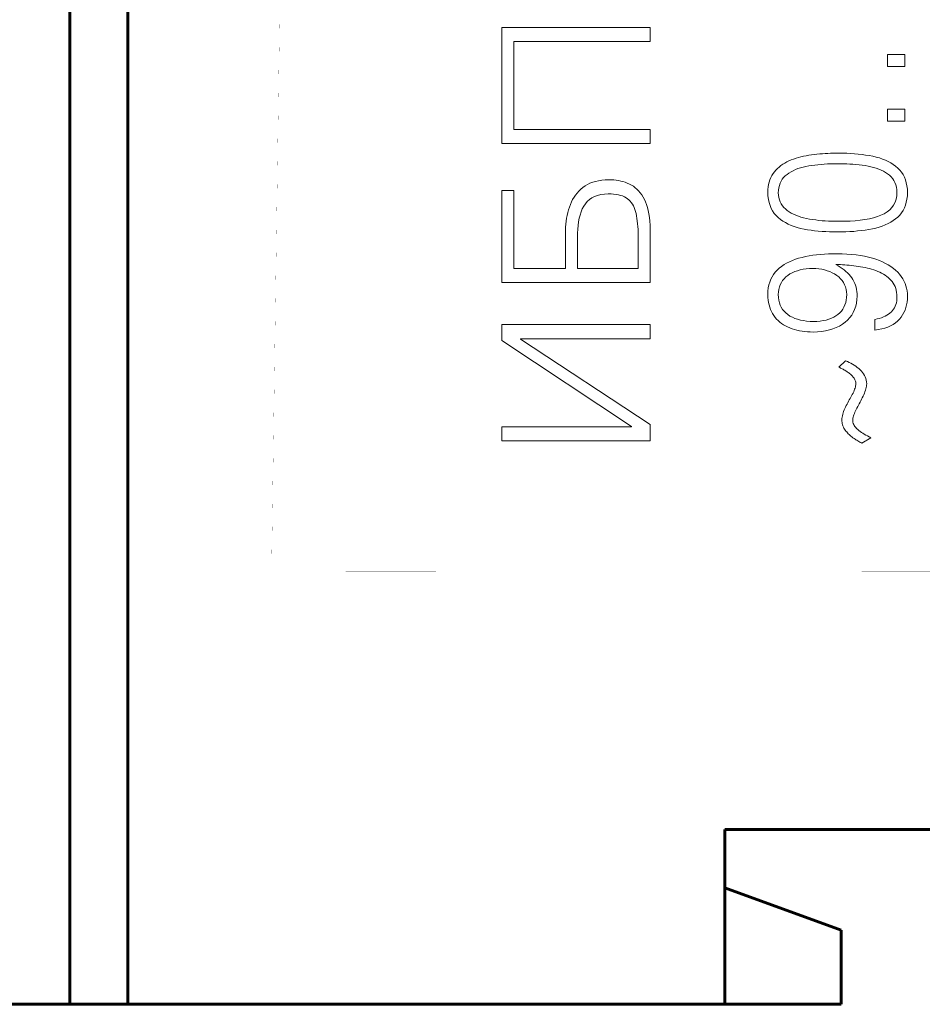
# Model space of a CAD drawing. Header units: millimetres. Extents: x 0 to 420, y 0 to 297.
# Tile 25 of 66: x 79 to 94, y 180 to 197. Entities that reach past the tile are written whole.
import ezdxf

# ---------------------------------------------------------------- set-up
doc = ezdxf.new("R2010")
doc.units = ezdxf.units.MM
for name, pattern in [('K5LT32769', [6, 4, -2]), ('K5LT_BASIC', [0]), ('K5LT_THIN', [0])]:
    doc.linetypes.add(name, pattern=pattern)
doc.layers.add('Системный слой', color=7, linetype='Continuous')
doc.layers.add('Слой 1', color=6, linetype='Continuous')

msp = doc.modelspace()

# ---------------------------------------------------------------- linework, layer by layer
at = {"layer": 'Системный слой', "linetype": 'K5LT_BASIC', "lineweight": 60}
for p, q in [((79.395, 239.804), (79.395, 179.804)), ((80.395, 179.804), (80.395, 239.804)), ((90.645, 179.804), (90.645, 182.804)), ((90.645, 182.804), (94.795, 182.804)), ((92.645, 181.076), (90.645, 181.804)), ((92.645, 179.804), (92.645, 181.076)), ((46.895, 179.804), (79.395, 179.804)), ((80.395, 179.804), (79.395, 179.804)), ((80.395, 179.804), (90.645, 179.804)), ((80.395, 179.804), (90.645, 179.804)), ((90.645, 179.804), (92.645, 179.804))]:
    msp.add_line(p, q, dxfattribs=at)
at = {"layer": 'Системный слой', "linetype": 'K5LT32769', "const_width": 0.001}
msp.add_lwpolyline([(83.59, 237.156), (134.657, 237.189), (133.928, 187.263), (82.861, 187.23)], close=True, dxfattribs=at)
at = {"layer": 'Слой 1', "linetype": 'K5LT_THIN', "lineweight": 18}
for p, q in [((89.365, 196.579), (86.815, 196.579)), ((86.815, 196.579), (86.815, 194.587)), ((89.365, 196.337), (89.365, 196.579)), ((87.022, 194.829), (87.022, 196.337)), ((87.022, 196.337), (89.365, 196.337)), ((93.737, 196.118), (93.443, 196.118)), ((93.443, 196.118), (93.443, 195.91)), ((93.737, 195.91), (93.737, 196.118)), ((93.443, 195.91), (93.737, 195.91)), ((93.737, 195.18), (93.443, 195.18)), ((93.443, 195.18), (93.443, 194.972)), ((93.737, 194.972), (93.737, 195.18)), ((89.365, 194.829), (87.022, 194.829)), ((89.365, 194.587), (89.365, 194.829)), ((93.443, 194.972), (93.737, 194.972)), ((86.815, 194.587), (89.365, 194.587)), ((91.787, 194.305), (91.748, 194.289)), ((91.828, 194.32), (91.787, 194.305)), ((91.87, 194.333), (91.828, 194.32)), ((91.912, 194.346), (91.87, 194.333)), ((91.955, 194.358), (91.912, 194.346)), ((91.999, 194.368), (91.955, 194.358)), ((92.043, 194.378), (91.999, 194.368)), ((92.089, 194.386), (92.043, 194.378)), ((92.135, 194.393), (92.089, 194.386)), ((92.182, 194.399), (92.135, 194.393)), ((92.229, 194.404), (92.182, 194.399)), ((92.276, 194.408), (92.229, 194.404)), ((92.323, 194.412), (92.276, 194.408)), ((92.37, 194.415), (92.323, 194.412)), ((92.417, 194.417), (92.37, 194.415)), ((92.464, 194.419), (92.417, 194.417)), ((92.511, 194.42), (92.464, 194.419)), ((92.557, 194.42), (92.511, 194.42)), ((92.604, 194.42), (92.557, 194.42)), ((92.674, 194.42), (92.604, 194.42)), ((92.742, 194.419), (92.674, 194.42)), ((92.809, 194.416), (92.742, 194.419)), ((92.875, 194.411), (92.809, 194.416)), ((92.94, 194.406), (92.875, 194.411)), ((93.004, 194.398), (92.94, 194.406)), ((93.066, 194.39), (93.004, 194.398)), ((93.127, 194.38), (93.066, 194.39)), ((93.187, 194.368), (93.127, 194.38)), ((93.245, 194.355), (93.187, 194.368)), ((93.301, 194.339), (93.245, 194.355)), ((93.354, 194.321), (93.301, 194.339)), ((93.404, 194.3), (93.354, 194.321)), ((93.452, 194.278), (93.404, 194.3)), ((91.524, 194.131), (91.498, 194.102)), ((91.551, 194.158), (91.524, 194.131)), ((91.58, 194.184), (91.551, 194.158)), ((91.61, 194.208), (91.58, 194.184)), ((91.642, 194.231), (91.61, 194.208)), ((91.676, 194.252), (91.642, 194.231)), ((91.711, 194.271), (91.676, 194.252)), ((91.748, 194.289), (91.711, 194.271)), ((91.822, 194.121), (91.861, 194.139)), ((91.861, 194.139), (91.903, 194.156)), ((91.903, 194.156), (91.947, 194.17)), ((91.947, 194.17), (91.992, 194.183)), ((91.992, 194.183), (92.04, 194.194)), ((92.04, 194.194), (92.09, 194.203)), ((92.09, 194.203), (92.142, 194.211)), ((92.142, 194.211), (92.194, 194.218)), ((92.194, 194.218), (92.247, 194.224)), ((92.247, 194.224), (92.301, 194.229)), ((92.301, 194.229), (92.355, 194.233)), ((92.355, 194.233), (92.41, 194.236)), ((92.41, 194.236), (92.466, 194.238)), ((92.466, 194.238), (92.522, 194.239)), ((92.522, 194.239), (92.579, 194.239)), ((92.579, 194.239), (92.633, 194.239)), ((92.633, 194.239), (92.687, 194.238)), ((92.687, 194.238), (92.74, 194.237)), ((92.74, 194.237), (92.794, 194.234)), ((92.794, 194.234), (92.847, 194.231)), ((92.847, 194.231), (92.9, 194.226)), ((92.9, 194.226), (92.952, 194.221)), ((92.952, 194.221), (93.005, 194.215)), ((93.005, 194.215), (93.057, 194.208)), ((93.057, 194.208), (93.108, 194.199)), ((93.108, 194.199), (93.156, 194.188)), ((93.156, 194.188), (93.203, 194.176)), ((93.203, 194.176), (93.248, 194.162)), ((93.248, 194.162), (93.291, 194.146)), ((93.291, 194.146), (93.332, 194.129)), ((93.332, 194.129), (93.371, 194.11)), ((93.497, 194.253), (93.452, 194.278)), ((93.54, 194.226), (93.497, 194.253)), ((93.58, 194.197), (93.54, 194.226)), ((93.618, 194.165), (93.58, 194.197)), ((93.652, 194.131), (93.618, 194.165)), ((93.682, 194.094), (93.652, 194.131)), ((88.593, 193.962), (88.534, 193.956)), ((88.654, 193.965), (88.593, 193.962)), ((88.696, 193.964), (88.654, 193.965)), ((88.738, 193.962), (88.696, 193.964)), ((88.779, 193.957), (88.738, 193.962)), ((91.421, 193.965), (91.409, 193.926)), ((91.437, 194.002), (91.421, 193.965)), ((91.455, 194.037), (91.437, 194.002)), ((91.475, 194.071), (91.455, 194.037)), ((91.498, 194.102), (91.475, 194.071)), ((91.614, 193.941), (91.634, 193.974)), ((91.634, 193.974), (91.657, 194.004)), ((91.657, 194.004), (91.685, 194.032)), ((91.685, 194.032), (91.715, 194.057)), ((91.715, 194.057), (91.749, 194.08)), ((91.749, 194.08), (91.784, 194.102)), ((91.784, 194.102), (91.822, 194.121)), ((93.371, 194.11), (93.408, 194.089)), ((93.408, 194.089), (93.443, 194.066)), ((93.443, 194.066), (93.476, 194.041)), ((93.476, 194.041), (93.505, 194.013)), ((93.505, 194.013), (93.53, 193.983)), ((93.53, 193.983), (93.552, 193.95)), ((93.708, 194.054), (93.682, 194.094)), ((93.731, 194.01), (93.708, 194.054)), ((93.749, 193.964), (93.731, 194.01)), ((93.764, 193.914), (93.749, 193.964)), ((88.173, 193.802), (88.14, 193.77)), ((88.208, 193.832), (88.173, 193.802)), ((88.246, 193.859), (88.208, 193.832)), ((88.287, 193.883), (88.246, 193.859)), ((88.33, 193.904), (88.287, 193.883)), ((88.377, 193.921), (88.33, 193.904)), ((88.426, 193.936), (88.377, 193.921)), ((88.479, 193.948), (88.426, 193.936)), ((88.534, 193.956), (88.479, 193.948)), ((88.819, 193.951), (88.779, 193.957)), ((88.859, 193.943), (88.819, 193.951)), ((88.897, 193.933), (88.859, 193.943)), ((88.935, 193.921), (88.897, 193.933)), ((88.972, 193.907), (88.935, 193.921)), ((89.008, 193.891), (88.972, 193.907)), ((89.043, 193.873), (89.008, 193.891)), ((89.076, 193.852), (89.043, 193.873)), ((89.108, 193.828), (89.076, 193.852)), ((89.138, 193.801), (89.108, 193.828)), ((89.166, 193.772), (89.138, 193.801)), ((91.387, 193.795), (91.385, 193.747)), ((91.391, 193.841), (91.387, 193.795)), ((91.399, 193.884), (91.391, 193.841)), ((91.409, 193.926), (91.399, 193.884)), ((91.568, 193.786), (91.574, 193.828)), ((91.574, 193.828), (91.584, 193.868)), ((91.584, 193.868), (91.597, 193.906)), ((91.597, 193.906), (91.614, 193.941)), ((93.552, 193.95), (93.569, 193.915)), ((93.569, 193.915), (93.584, 193.877)), ((93.584, 193.877), (93.594, 193.836)), ((93.594, 193.836), (93.601, 193.793)), ((93.601, 193.793), (93.604, 193.747)), ((93.775, 193.862), (93.764, 193.914)), ((93.782, 193.806), (93.775, 193.862)), ((93.785, 193.747), (93.782, 193.806)), ((87.022, 193.779), (86.815, 193.779)), ((86.815, 193.779), (86.815, 192.2)), ((87.022, 192.442), (87.022, 193.779)), ((88.033, 193.624), (88.013, 193.583)), ((88.057, 193.664), (88.033, 193.624)), ((88.082, 193.701), (88.057, 193.664)), ((88.11, 193.737), (88.082, 193.701)), ((88.14, 193.77), (88.11, 193.737)), ((88.283, 193.592), (88.321, 193.625)), ((88.321, 193.625), (88.363, 193.654)), ((88.363, 193.654), (88.41, 193.678)), ((88.41, 193.678), (88.461, 193.696)), ((88.461, 193.696), (88.518, 193.71)), ((88.518, 193.71), (88.579, 193.719)), ((88.579, 193.719), (88.645, 193.723)), ((88.645, 193.723), (88.692, 193.722)), ((88.692, 193.722), (88.737, 193.719)), ((88.737, 193.719), (88.779, 193.714)), ((88.779, 193.714), (88.819, 193.707)), ((88.819, 193.707), (88.856, 193.697)), ((88.856, 193.697), (88.89, 193.686)), ((88.89, 193.686), (88.921, 193.673)), ((88.921, 193.673), (88.95, 193.657)), ((88.95, 193.657), (88.976, 193.64)), ((88.976, 193.64), (88.999, 193.62)), ((88.999, 193.62), (89.021, 193.598)), ((89.193, 193.74), (89.166, 193.772)), ((89.219, 193.706), (89.193, 193.74)), ((89.243, 193.668), (89.219, 193.706)), ((89.265, 193.628), (89.243, 193.668)), ((89.285, 193.585), (89.265, 193.628)), ((91.385, 193.747), (91.388, 193.686)), ((91.388, 193.686), (91.395, 193.628)), ((91.395, 193.628), (91.407, 193.573)), ((91.565, 193.74), (91.568, 193.786)), ((91.568, 193.698), (91.565, 193.74)), ((91.574, 193.658), (91.568, 193.698)), ((91.584, 193.62), (91.574, 193.658)), ((91.598, 193.584), (91.584, 193.62)), ((93.588, 193.63), (93.571, 193.578)), ((93.6, 193.687), (93.588, 193.63)), ((93.604, 193.747), (93.6, 193.687)), ((93.764, 193.579), (93.775, 193.632)), ((93.775, 193.632), (93.782, 193.688)), ((93.782, 193.688), (93.785, 193.747)), ((87.978, 193.495), (87.963, 193.448)), ((87.994, 193.54), (87.978, 193.495)), ((88.013, 193.583), (87.994, 193.54)), ((88.179, 193.412), (88.199, 193.463)), ((88.199, 193.463), (88.223, 193.51)), ((88.223, 193.51), (88.251, 193.553)), ((88.251, 193.553), (88.283, 193.592)), ((89.021, 193.598), (89.041, 193.574)), ((89.041, 193.574), (89.06, 193.547)), ((89.06, 193.547), (89.076, 193.519)), ((89.076, 193.519), (89.091, 193.488)), ((89.091, 193.488), (89.103, 193.455)), ((89.103, 193.455), (89.114, 193.42)), ((89.303, 193.539), (89.285, 193.585)), ((89.319, 193.489), (89.303, 193.539)), ((89.333, 193.435), (89.319, 193.489)), ((91.407, 193.573), (91.423, 193.521)), ((91.423, 193.521), (91.442, 193.473)), ((91.442, 193.473), (91.466, 193.429)), ((91.615, 193.55), (91.598, 193.584)), ((91.635, 193.519), (91.615, 193.55)), ((91.659, 193.49), (91.635, 193.519)), ((91.687, 193.463), (91.659, 193.49)), ((91.718, 193.438), (91.687, 193.463)), ((93.516, 193.487), (93.479, 193.448)), ((93.547, 193.53), (93.516, 193.487)), ((93.571, 193.578), (93.547, 193.53)), ((93.709, 193.438), (93.731, 193.482)), ((93.731, 193.482), (93.749, 193.529)), ((93.749, 193.529), (93.764, 193.579)), ((87.93, 193.303), (87.923, 193.254)), ((87.94, 193.353), (87.93, 193.303)), ((87.951, 193.401), (87.94, 193.353)), ((87.963, 193.448), (87.951, 193.401)), ((88.134, 193.243), (88.146, 193.303)), ((88.146, 193.303), (88.161, 193.359)), ((88.161, 193.359), (88.179, 193.412)), ((89.114, 193.42), (89.123, 193.383)), ((89.123, 193.383), (89.131, 193.343)), ((89.131, 193.343), (89.138, 193.301)), ((89.138, 193.301), (89.144, 193.257)), ((89.344, 193.378), (89.333, 193.435)), ((89.353, 193.317), (89.344, 193.378)), ((89.359, 193.253), (89.353, 193.317)), ((91.466, 193.429), (91.494, 193.388)), ((91.494, 193.388), (91.526, 193.35)), ((91.526, 193.35), (91.562, 193.315)), ((91.562, 193.315), (91.602, 193.284)), ((91.602, 193.284), (91.644, 193.255)), ((91.752, 193.415), (91.718, 193.438)), ((91.788, 193.394), (91.752, 193.415)), ((91.827, 193.374), (91.788, 193.394)), ((91.867, 193.356), (91.827, 193.374)), ((91.91, 193.339), (91.867, 193.356)), ((91.955, 193.324), (91.91, 193.339)), ((92.001, 193.311), (91.955, 193.324)), ((92.05, 193.299), (92.001, 193.311)), ((92.101, 193.289), (92.05, 193.299)), ((92.154, 193.281), (92.101, 193.289)), ((93.13, 193.295), (93.054, 193.281)), ((93.201, 193.313), (93.13, 193.295)), ((93.267, 193.333), (93.201, 193.313)), ((93.329, 193.356), (93.267, 193.333)), ((93.386, 193.382), (93.329, 193.356)), ((93.436, 193.413), (93.386, 193.382)), ((93.479, 193.448), (93.436, 193.413)), ((93.539, 193.264), (93.58, 193.293)), ((93.58, 193.293), (93.618, 193.325)), ((93.618, 193.325), (93.652, 193.359)), ((93.652, 193.359), (93.682, 193.397)), ((93.682, 193.397), (93.709, 193.438)), ((87.913, 193.152), (87.911, 193.1)), ((87.917, 193.203), (87.913, 193.152)), ((87.923, 193.254), (87.917, 193.203)), ((88.117, 193.047), (88.12, 193.116)), ((88.12, 193.116), (88.125, 193.181)), ((88.125, 193.181), (88.134, 193.243)), ((89.144, 193.257), (89.149, 193.21)), ((89.149, 193.21), (89.153, 193.162)), ((89.153, 193.162), (89.156, 193.11)), ((89.363, 193.186), (89.359, 193.253)), ((89.365, 193.115), (89.363, 193.186)), ((89.365, 192.2), (89.365, 193.115)), ((91.644, 193.255), (91.688, 193.228)), ((91.688, 193.228), (91.735, 193.204)), ((91.735, 193.204), (91.785, 193.182)), ((91.785, 193.182), (91.837, 193.162)), ((91.837, 193.162), (91.891, 193.145)), ((91.891, 193.145), (91.948, 193.13)), ((91.948, 193.13), (92.007, 193.117)), ((92.007, 193.117), (92.067, 193.106)), ((92.208, 193.274), (92.154, 193.281)), ((92.262, 193.267), (92.208, 193.274)), ((92.317, 193.262), (92.262, 193.267)), ((92.373, 193.258), (92.317, 193.262)), ((92.43, 193.255), (92.373, 193.258)), ((92.487, 193.253), (92.43, 193.255)), ((92.545, 193.252), (92.487, 193.253)), ((92.604, 193.252), (92.545, 193.252)), ((92.703, 193.252), (92.604, 193.252)), ((92.798, 193.255), (92.703, 193.252)), ((92.888, 193.261), (92.798, 193.255)), ((92.973, 193.27), (92.888, 193.261)), ((93.054, 193.281), (92.973, 193.27)), ((93.121, 193.11), (93.182, 193.122)), ((93.182, 193.122), (93.241, 193.135)), ((93.241, 193.135), (93.297, 193.151)), ((93.297, 193.151), (93.351, 193.17)), ((93.351, 193.17), (93.402, 193.19)), ((93.402, 193.19), (93.45, 193.212)), ((93.45, 193.212), (93.496, 193.237)), ((93.496, 193.237), (93.539, 193.264)), ((87.911, 193.1), (87.91, 193.047)), ((87.91, 193.047), (87.91, 192.442)), ((88.117, 192.976), (88.117, 193.047)), ((88.117, 192.442), (88.117, 192.976)), ((89.156, 193.11), (89.158, 193.057)), ((89.158, 193.057), (89.159, 193.001)), ((89.159, 193.001), (89.159, 192.943)), ((89.159, 192.943), (89.159, 192.442)), ((92.067, 193.106), (92.128, 193.097)), ((92.128, 193.097), (92.19, 193.089)), ((92.19, 193.089), (92.253, 193.083)), ((92.253, 193.083), (92.317, 193.078)), ((92.317, 193.078), (92.381, 193.074)), ((92.381, 193.074), (92.446, 193.071)), ((92.446, 193.071), (92.512, 193.07)), ((92.512, 193.07), (92.579, 193.07)), ((92.579, 193.07), (92.652, 193.07)), ((92.652, 193.07), (92.723, 193.072)), ((92.723, 193.072), (92.793, 193.074)), ((92.793, 193.074), (92.861, 193.079)), ((92.861, 193.079), (92.928, 193.085)), ((92.928, 193.085), (92.994, 193.092)), ((92.994, 193.092), (93.058, 193.1)), ((93.058, 193.1), (93.121, 193.11)), ((91.915, 192.616), (91.86, 192.599)), ((91.973, 192.632), (91.915, 192.616)), ((92.034, 192.645), (91.973, 192.632)), ((92.096, 192.657), (92.034, 192.645)), ((92.159, 192.667), (92.096, 192.657)), ((92.224, 192.675), (92.159, 192.667)), ((92.291, 192.682), (92.224, 192.675)), ((92.359, 192.687), (92.291, 192.682)), ((92.429, 192.691), (92.359, 192.687)), ((92.5, 192.693), (92.429, 192.691)), ((92.573, 192.693), (92.5, 192.693)), ((92.661, 192.692), (92.573, 192.693)), ((92.744, 192.688), (92.661, 192.692)), ((92.825, 192.682), (92.744, 192.688)), ((92.903, 192.673), (92.825, 192.682)), ((92.977, 192.663), (92.903, 192.673)), ((93.048, 192.65), (92.977, 192.663)), ((93.116, 192.635), (93.048, 192.65)), ((93.181, 192.618), (93.116, 192.635)), ((93.243, 192.599), (93.181, 192.618)), ((87.91, 192.442), (87.022, 192.442)), ((89.159, 192.442), (88.117, 192.442)), ((91.582, 192.447), (91.546, 192.415)), ((91.622, 192.478), (91.582, 192.447)), ((91.664, 192.507), (91.622, 192.478)), ((91.709, 192.533), (91.664, 192.507)), ((91.756, 192.557), (91.709, 192.533)), ((91.807, 192.579), (91.756, 192.557)), ((91.86, 192.599), (91.807, 192.579)), ((92.044, 192.434), (92.099, 192.439)), ((92.099, 192.439), (92.157, 192.441)), ((92.157, 192.441), (92.21, 192.439)), ((92.21, 192.439), (92.261, 192.434)), ((92.554, 192.507), (92.56, 192.511)), ((92.593, 192.486), (92.554, 192.507)), ((92.56, 192.511), (92.596, 192.51)), ((92.629, 192.464), (92.593, 192.486)), ((92.596, 192.51), (92.633, 192.508)), ((92.663, 192.441), (92.629, 192.464)), ((92.633, 192.508), (92.67, 192.506)), ((92.696, 192.416), (92.663, 192.441)), ((92.67, 192.506), (92.707, 192.503)), ((92.707, 192.503), (92.745, 192.5)), ((92.745, 192.5), (92.784, 192.497)), ((92.784, 192.497), (92.823, 192.493)), ((92.823, 192.493), (92.862, 192.488)), ((92.862, 192.488), (92.901, 192.483)), ((92.901, 192.483), (92.941, 192.478)), ((92.941, 192.478), (92.98, 192.472)), ((92.98, 192.472), (93.019, 192.465)), ((93.019, 192.465), (93.057, 192.457)), ((93.057, 192.457), (93.095, 192.448)), ((93.095, 192.448), (93.132, 192.439)), ((93.132, 192.439), (93.169, 192.429)), ((93.301, 192.577), (93.243, 192.599)), ((93.356, 192.553), (93.301, 192.577)), ((93.407, 192.528), (93.356, 192.553)), ((93.455, 192.501), (93.407, 192.528)), ((93.501, 192.473), (93.455, 192.501)), ((93.542, 192.443), (93.501, 192.473)), ((93.581, 192.411), (93.542, 192.443)), ((91.458, 192.299), (91.436, 192.255)), ((91.483, 192.34), (91.458, 192.299)), ((91.513, 192.379), (91.483, 192.34)), ((91.546, 192.415), (91.513, 192.379)), ((91.666, 192.266), (91.695, 192.296)), ((91.695, 192.296), (91.729, 192.322)), ((91.729, 192.322), (91.766, 192.347)), ((91.766, 192.347), (91.806, 192.369)), ((91.806, 192.369), (91.849, 192.388)), ((91.849, 192.388), (91.894, 192.403)), ((91.894, 192.403), (91.941, 192.417)), ((91.941, 192.417), (91.991, 192.427)), ((91.991, 192.427), (92.044, 192.434)), ((92.261, 192.434), (92.311, 192.427)), ((92.311, 192.427), (92.358, 192.417)), ((92.358, 192.417), (92.404, 192.403)), ((92.404, 192.403), (92.448, 192.388)), ((92.448, 192.388), (92.49, 192.369)), ((92.49, 192.369), (92.53, 192.347)), ((92.53, 192.347), (92.568, 192.322)), ((92.568, 192.322), (92.603, 192.296)), ((92.603, 192.296), (92.634, 192.266)), ((92.726, 192.391), (92.696, 192.416)), ((92.754, 192.365), (92.726, 192.391)), ((92.78, 192.338), (92.754, 192.365)), ((92.804, 192.309), (92.78, 192.338)), ((92.826, 192.28), (92.804, 192.309)), ((92.846, 192.25), (92.826, 192.28)), ((93.169, 192.429), (93.205, 192.417)), ((93.205, 192.417), (93.24, 192.405)), ((93.24, 192.405), (93.275, 192.392)), ((93.275, 192.392), (93.308, 192.377)), ((93.308, 192.377), (93.34, 192.361)), ((93.34, 192.361), (93.371, 192.344)), ((93.371, 192.344), (93.4, 192.326)), ((93.4, 192.326), (93.427, 192.306)), ((93.427, 192.306), (93.453, 192.285)), ((93.453, 192.285), (93.478, 192.263)), ((93.616, 192.377), (93.581, 192.411)), ((93.648, 192.341), (93.616, 192.377)), ((93.677, 192.304), (93.648, 192.341)), ((93.702, 192.266), (93.677, 192.304)), ((86.815, 192.2), (89.365, 192.2)), ((91.394, 192.106), (91.387, 192.05)), ((91.404, 192.158), (91.394, 192.106)), ((91.418, 192.208), (91.404, 192.158)), ((91.436, 192.255), (91.418, 192.208)), ((91.575, 192.083), (91.585, 192.124)), ((91.585, 192.124), (91.6, 192.163)), ((91.6, 192.163), (91.618, 192.2)), ((91.618, 192.2), (91.64, 192.234)), ((91.64, 192.234), (91.666, 192.266)), ((92.634, 192.266), (92.661, 192.234)), ((92.661, 192.234), (92.684, 192.2)), ((92.684, 192.2), (92.703, 192.163)), ((92.703, 192.163), (92.718, 192.124)), ((92.718, 192.124), (92.729, 192.083)), ((92.863, 192.218), (92.846, 192.25)), ((92.878, 192.186), (92.863, 192.218)), ((92.891, 192.152), (92.878, 192.186)), ((92.902, 192.118), (92.891, 192.152)), ((92.91, 192.082), (92.902, 192.118)), ((93.478, 192.263), (93.501, 192.24)), ((93.501, 192.24), (93.522, 192.215)), ((93.522, 192.215), (93.541, 192.189)), ((93.541, 192.189), (93.557, 192.161)), ((93.557, 192.161), (93.571, 192.131)), ((93.571, 192.131), (93.582, 192.099)), ((93.582, 192.099), (93.591, 192.066)), ((93.724, 192.227), (93.702, 192.266)), ((93.742, 192.186), (93.724, 192.227)), ((93.757, 192.144), (93.742, 192.186)), ((93.769, 192.101), (93.757, 192.144)), ((93.778, 192.056), (93.769, 192.101)), ((91.387, 192.05), (91.385, 191.992)), ((91.385, 191.992), (91.386, 191.945)), ((91.386, 191.945), (91.391, 191.899)), ((91.565, 191.992), (91.568, 192.038)), ((91.568, 191.943), (91.565, 191.992)), ((91.568, 192.038), (91.575, 192.083)), ((91.574, 191.897), (91.568, 191.943)), ((92.729, 192.083), (92.737, 192.038)), ((92.738, 191.944), (92.732, 191.899)), ((92.737, 192.038), (92.74, 191.992)), ((92.74, 191.992), (92.738, 191.944)), ((92.916, 192.045), (92.91, 192.082)), ((92.919, 192.007), (92.916, 192.045)), ((92.917, 191.906), (92.921, 191.968)), ((92.921, 191.968), (92.919, 192.007)), ((93.591, 192.066), (93.598, 192.031)), ((93.598, 192.031), (93.602, 191.995)), ((93.602, 191.995), (93.604, 191.956)), ((93.604, 191.956), (93.603, 191.921)), ((93.783, 192.01), (93.778, 192.056)), ((93.785, 191.964), (93.783, 192.01)), ((93.783, 191.912), (93.785, 191.964)), ((91.391, 191.899), (91.397, 191.856)), ((91.397, 191.856), (91.406, 191.814)), ((91.406, 191.814), (91.418, 191.774)), ((91.418, 191.774), (91.431, 191.736)), ((91.585, 191.853), (91.574, 191.897)), ((91.599, 191.812), (91.585, 191.853)), ((91.617, 191.774), (91.599, 191.812)), ((91.639, 191.739), (91.617, 191.774)), ((92.693, 191.779), (92.673, 191.743)), ((92.71, 191.817), (92.693, 191.779)), ((92.723, 191.857), (92.71, 191.817)), ((92.732, 191.899), (92.723, 191.857)), ((92.877, 191.739), (92.895, 191.792)), ((92.895, 191.792), (92.909, 191.848)), ((92.909, 191.848), (92.917, 191.906)), ((93.561, 191.766), (93.545, 191.741)), ((93.574, 191.794), (93.561, 191.766)), ((93.585, 191.823), (93.574, 191.794)), ((93.593, 191.854), (93.585, 191.823)), ((93.599, 191.886), (93.593, 191.854)), ((93.603, 191.921), (93.599, 191.886)), ((93.742, 191.725), (93.757, 191.769)), ((93.757, 191.769), (93.769, 191.815)), ((93.769, 191.815), (93.778, 191.862)), ((93.778, 191.862), (93.783, 191.912)), ((91.431, 191.736), (91.448, 191.7)), ((91.448, 191.7), (91.466, 191.666)), ((91.466, 191.666), (91.487, 191.633)), ((91.487, 191.633), (91.511, 191.602)), ((91.511, 191.602), (91.536, 191.573)), ((91.665, 191.706), (91.639, 191.739)), ((91.695, 191.677), (91.665, 191.706)), ((91.729, 191.65), (91.695, 191.677)), ((91.766, 191.625), (91.729, 191.65)), ((91.807, 191.603), (91.766, 191.625)), ((91.85, 191.584), (91.807, 191.603)), ((92.517, 191.605), (92.477, 191.586)), ((92.555, 191.627), (92.517, 191.605)), ((92.59, 191.652), (92.555, 191.627)), ((92.621, 191.68), (92.59, 191.652)), ((92.649, 191.71), (92.621, 191.68)), ((92.673, 191.743), (92.649, 191.71)), ((92.755, 191.556), (92.793, 191.597)), ((92.793, 191.597), (92.826, 191.641)), ((92.826, 191.641), (92.854, 191.688)), ((92.854, 191.688), (92.877, 191.739)), ((93.336, 191.596), (93.3, 191.584)), ((93.37, 191.608), (93.336, 191.596)), ((93.402, 191.622), (93.37, 191.608)), ((93.432, 191.638), (93.402, 191.622)), ((93.459, 191.655), (93.432, 191.638)), ((93.484, 191.674), (93.459, 191.655)), ((93.507, 191.694), (93.484, 191.674)), ((93.527, 191.717), (93.507, 191.694)), ((93.545, 191.741), (93.527, 191.717)), ((93.646, 191.569), (93.675, 191.605)), ((93.675, 191.605), (93.701, 191.643)), ((93.701, 191.643), (93.723, 191.683)), ((93.723, 191.683), (93.742, 191.725)), ((89.365, 191.477), (86.815, 191.477)), ((86.815, 191.477), (86.815, 191.203)), ((89.365, 191.235), (89.365, 191.477)), ((91.536, 191.573), (91.563, 191.546)), ((91.563, 191.546), (91.592, 191.52)), ((91.592, 191.52), (91.622, 191.497)), ((91.622, 191.497), (91.655, 191.475)), ((91.655, 191.475), (91.689, 191.455)), ((91.689, 191.455), (91.725, 191.437)), ((91.725, 191.437), (91.762, 191.421)), ((91.896, 191.568), (91.85, 191.584)), ((91.945, 191.555), (91.896, 191.568)), ((91.997, 191.545), (91.945, 191.555)), ((92.052, 191.537), (91.997, 191.545)), ((92.11, 191.533), (92.052, 191.537)), ((92.171, 191.531), (92.11, 191.533)), ((92.229, 191.533), (92.171, 191.531)), ((92.284, 191.538), (92.229, 191.533)), ((92.337, 191.545), (92.284, 191.538)), ((92.386, 191.556), (92.337, 191.545)), ((92.433, 191.569), (92.386, 191.556)), ((92.477, 191.586), (92.433, 191.569)), ((92.504, 191.403), (92.561, 191.426)), ((92.561, 191.426), (92.615, 191.452)), ((92.615, 191.452), (92.666, 191.483)), ((92.666, 191.483), (92.712, 191.517)), ((92.712, 191.517), (92.755, 191.556)), ((93.261, 191.575), (93.221, 191.567)), ((93.221, 191.567), (93.221, 191.383)), ((93.3, 191.584), (93.261, 191.575)), ((93.395, 191.416), (93.446, 191.434)), ((93.446, 191.434), (93.494, 191.455)), ((93.494, 191.455), (93.537, 191.478)), ((93.537, 191.478), (93.577, 191.506)), ((93.577, 191.506), (93.613, 191.536)), ((93.613, 191.536), (93.646, 191.569)), ((91.762, 191.421), (91.802, 191.406)), ((91.802, 191.406), (91.843, 191.393)), ((91.843, 191.393), (91.885, 191.381)), ((91.885, 191.381), (91.928, 191.372)), ((91.928, 191.372), (91.973, 191.364)), ((91.973, 191.364), (92.018, 191.358)), ((92.018, 191.358), (92.065, 191.353)), ((92.065, 191.353), (92.113, 191.351)), ((92.113, 191.351), (92.162, 191.35)), ((92.162, 191.35), (92.238, 191.353)), ((92.238, 191.353), (92.31, 191.359)), ((92.31, 191.359), (92.378, 191.37)), ((92.378, 191.37), (92.443, 191.385)), ((92.443, 191.385), (92.504, 191.403)), ((93.221, 191.383), (93.283, 191.391)), ((93.283, 191.391), (93.341, 191.402)), ((93.341, 191.402), (93.395, 191.416)), ((86.815, 191.203), (89.043, 189.73)), ((87.14, 191.229), (87.14, 191.235)), ((87.14, 191.235), (89.365, 191.235)), ((89.365, 189.762), (87.14, 191.229)), ((92.721, 190.857), (92.607, 190.744)), ((92.752, 190.844), (92.721, 190.857)), ((92.782, 190.829), (92.752, 190.844)), ((92.811, 190.814), (92.782, 190.829)), ((92.84, 190.797), (92.811, 190.814)), ((92.868, 190.78), (92.84, 190.797)), ((92.895, 190.762), (92.868, 190.78)), ((92.921, 190.743), (92.895, 190.762)), ((92.607, 190.744), (92.621, 190.738)), ((92.621, 190.738), (92.635, 190.731)), ((92.635, 190.731), (92.649, 190.724)), ((92.649, 190.724), (92.663, 190.717)), ((92.663, 190.717), (92.677, 190.71)), ((92.677, 190.71), (92.691, 190.702)), ((92.691, 190.702), (92.706, 190.693)), ((92.706, 190.693), (92.72, 190.685)), ((92.72, 190.685), (92.735, 190.676)), ((92.735, 190.676), (92.749, 190.666)), ((92.749, 190.666), (92.764, 190.657)), ((92.764, 190.657), (92.778, 190.647)), ((92.778, 190.647), (92.791, 190.637)), ((92.791, 190.637), (92.803, 190.626)), ((92.803, 190.626), (92.815, 190.615)), ((92.815, 190.615), (92.827, 190.604)), ((92.827, 190.604), (92.838, 190.593)), ((92.838, 190.593), (92.848, 190.581)), ((92.848, 190.581), (92.859, 190.569)), ((92.946, 190.723), (92.921, 190.743)), ((92.971, 190.701), (92.946, 190.723)), ((92.993, 190.679), (92.971, 190.701)), ((93.014, 190.655), (92.993, 190.679)), ((93.031, 190.631), (93.014, 190.655)), ((93.047, 190.605), (93.031, 190.631)), ((93.059, 190.578), (93.047, 190.605)), ((93.069, 190.551), (93.059, 190.578)), ((92.859, 190.569), (92.868, 190.557)), ((92.868, 190.557), (92.875, 190.544)), ((92.875, 190.544), (92.882, 190.531)), ((92.882, 190.531), (92.888, 190.518)), ((92.89, 190.407), (92.884, 190.387)), ((92.888, 190.518), (92.892, 190.505)), ((92.894, 190.426), (92.89, 190.407)), ((92.892, 190.505), (92.895, 190.491)), ((92.897, 190.445), (92.894, 190.426)), ((92.895, 190.491), (92.897, 190.477)), ((92.897, 190.477), (92.898, 190.463)), ((92.898, 190.463), (92.897, 190.445)), ((93.077, 190.522), (93.069, 190.551)), ((93.075, 190.395), (93.08, 190.418)), ((93.082, 190.492), (93.077, 190.522)), ((93.08, 190.418), (93.083, 190.44)), ((93.085, 190.461), (93.082, 190.492)), ((93.083, 190.44), (93.085, 190.461)), ((92.824, 190.255), (92.811, 190.232)), ((92.837, 190.279), (92.824, 190.255)), ((92.849, 190.302), (92.837, 190.279)), ((92.86, 190.324), (92.849, 190.302)), ((92.869, 190.346), (92.86, 190.324)), ((92.877, 190.367), (92.869, 190.346)), ((92.884, 190.387), (92.877, 190.367)), ((93.008, 190.222), (93.021, 190.248)), ((93.021, 190.248), (93.033, 190.274)), ((93.033, 190.274), (93.044, 190.3)), ((93.044, 190.3), (93.054, 190.325)), ((93.054, 190.325), (93.063, 190.349)), ((93.063, 190.349), (93.07, 190.372)), ((93.07, 190.372), (93.075, 190.395)), ((92.733, 190.087), (92.721, 190.062)), ((92.746, 190.111), (92.733, 190.087)), ((92.759, 190.136), (92.746, 190.111)), ((92.772, 190.16), (92.759, 190.136)), ((92.785, 190.184), (92.772, 190.16)), ((92.798, 190.208), (92.785, 190.184)), ((92.811, 190.232), (92.798, 190.208)), ((92.93, 190.068), (92.943, 190.093)), ((92.943, 190.093), (92.956, 190.119)), ((92.956, 190.119), (92.969, 190.144)), ((92.969, 190.144), (92.982, 190.17)), ((92.982, 190.17), (92.995, 190.196)), ((92.995, 190.196), (93.008, 190.222)), ((92.666, 189.912), (92.662, 189.888)), ((92.672, 189.937), (92.666, 189.912)), ((92.679, 189.962), (92.672, 189.937)), ((92.687, 189.986), (92.679, 189.962)), ((92.697, 190.011), (92.687, 189.986)), ((92.708, 190.036), (92.697, 190.011)), ((92.721, 190.062), (92.708, 190.036)), ((92.852, 189.89), (92.857, 189.909)), ((92.857, 189.909), (92.864, 189.929)), ((92.864, 189.929), (92.872, 189.95)), ((92.872, 189.95), (92.881, 189.972)), ((92.881, 189.972), (92.892, 189.995)), ((92.892, 189.995), (92.904, 190.019)), ((92.904, 190.019), (92.917, 190.044)), ((92.917, 190.044), (92.93, 190.068)), ((89.365, 189.482), (89.365, 189.762)), ((92.659, 189.864), (92.657, 189.84)), ((92.657, 189.84), (92.658, 189.818)), ((92.658, 189.818), (92.661, 189.797)), ((92.662, 189.888), (92.659, 189.864)), ((92.661, 189.797), (92.664, 189.776)), ((92.664, 189.776), (92.67, 189.756)), ((92.67, 189.756), (92.676, 189.737)), ((92.676, 189.737), (92.684, 189.718)), ((92.843, 189.84), (92.845, 189.855)), ((92.844, 189.82), (92.843, 189.84)), ((92.848, 189.8), (92.844, 189.82)), ((92.845, 189.855), (92.847, 189.872)), ((92.847, 189.872), (92.852, 189.89)), ((92.853, 189.781), (92.848, 189.8)), ((92.861, 189.762), (92.853, 189.781)), ((92.87, 189.743), (92.861, 189.762)), ((92.882, 189.725), (92.87, 189.743)), ((86.815, 189.724), (86.815, 189.482)), ((89.043, 189.724), (86.815, 189.724)), ((89.043, 189.73), (89.043, 189.724)), ((92.684, 189.718), (92.693, 189.7)), ((92.693, 189.7), (92.703, 189.682)), ((92.703, 189.682), (92.715, 189.665)), ((92.715, 189.665), (92.727, 189.649)), ((92.727, 189.649), (92.74, 189.633)), ((92.74, 189.633), (92.754, 189.618)), ((92.754, 189.618), (92.768, 189.603)), ((92.768, 189.603), (92.783, 189.588)), ((92.783, 189.588), (92.798, 189.574)), ((92.798, 189.574), (92.814, 189.561)), ((92.896, 189.708), (92.882, 189.725)), ((92.911, 189.691), (92.896, 189.708)), ((92.929, 189.674), (92.911, 189.691)), ((92.949, 189.659), (92.929, 189.674)), ((92.97, 189.643), (92.949, 189.659)), ((92.992, 189.627), (92.97, 189.643)), ((93.016, 189.612), (92.992, 189.627)), ((93.041, 189.596), (93.016, 189.612)), ((93.068, 189.581), (93.041, 189.596)), ((93.096, 189.565), (93.068, 189.581)), ((93.126, 189.55), (93.096, 189.565)), ((86.815, 189.482), (89.365, 189.482)), ((92.814, 189.561), (92.831, 189.548)), ((92.831, 189.548), (92.848, 189.535)), ((92.848, 189.535), (92.866, 189.523)), ((92.866, 189.523), (92.883, 189.512)), ((92.883, 189.512), (92.9, 189.501)), ((92.9, 189.501), (92.917, 189.49)), ((92.917, 189.49), (92.934, 189.479)), ((92.934, 189.479), (92.951, 189.469)), ((92.951, 189.469), (92.968, 189.459)), ((92.968, 189.459), (92.985, 189.45)), ((92.985, 189.45), (93.001, 189.441)), ((93.001, 189.441), (93.157, 189.535)), ((93.157, 189.535), (93.126, 189.55))]:
    msp.add_line(p, q, dxfattribs=at)

doc.saveas('drawing.dxf')
